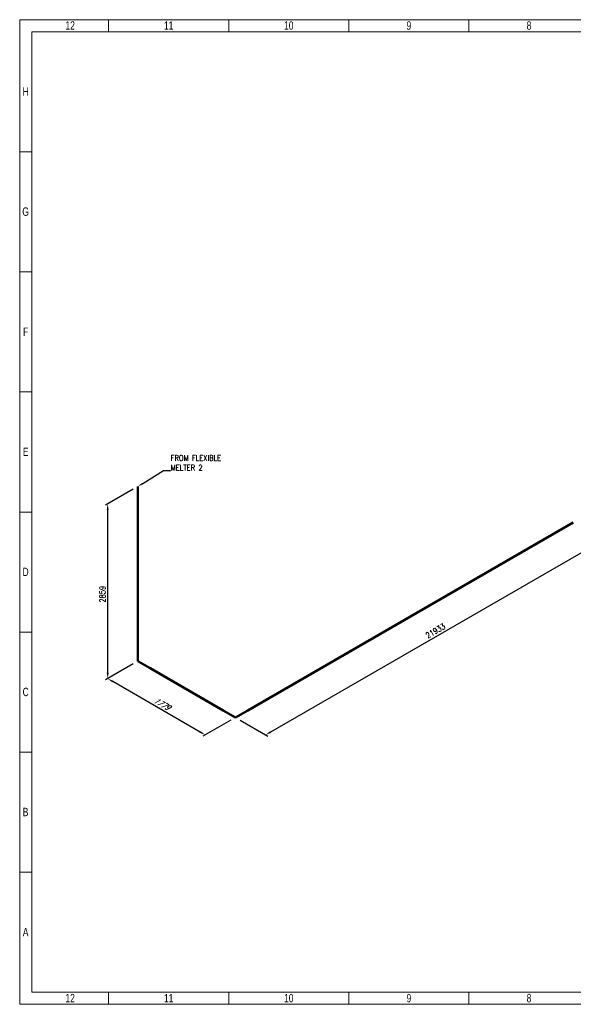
# Model space of a CAD drawing. Header units: millimetres. Extents: x 0 to 594, y 0 to 424.
# Tile 1 of 14: x 0 to 238, y 0 to 424. Entities that reach past the tile are written whole.
import ezdxf
from ezdxf import colors
from ezdxf.entities.mleader import LeaderData, LeaderLine
from ezdxf.math import Vec2, Vec3

# ---------------------------------------------------------------- set-up
doc = ezdxf.new("R2010")
doc.units = ezdxf.units.MM
doc.header["$LTSCALE"] = 0.25
doc.layers.add('Annotation', color=7, linetype='Continuous')
doc.layers.add('Dimension', color=1, linetype='Continuous')
doc.layers.add('Pipe Small Bore', color=30, linetype='Continuous', lineweight=50)
doc.styles.add('AdskIsoAnnotation', font='romans.shx', dxfattribs={"width": 0.8, "height": 1})
doc.styles.add('AdskIsoMetric', font='romans.shx', dxfattribs={"width": 0.8, "height": 2.5})
doc.styles.add('AdskIsoMetric-30', font='romans.shx', dxfattribs={"width": 0.8, "height": 2.5})
doc.styles.add('AdskIsoMetric30', font='romans.shx', dxfattribs={"width": 0.8, "oblique": 30, "height": 2.5})
doc.styles.add('SLDTEXTSTYLE3', font='TXT', dxfattribs={"width": 0.75})
doc.styles.get("Standard").update_dxf_attribs({"font": 'arial.ttf'})
doc.dimstyles.new('AdskIsoMetric', dxfattribs={"dimtxt": 2.5, "dimasz": 2.5, "dimexe": 1, "dimexo": 2, "dimgap": 0.8, "dimtad": 1, "dimdec": 0, "dimrnd": 1, "dimzin": 0, "dimdsep": 46, "dimtxsty": 'AdskIsoMetric', "dimcen": 0, "dimclrt": 7, "dimadec": 0, "dimazin": 0, "dimtfac": 1, "dimtdec": 0, "dimtmove": 1, "dimatfit": 3, "dimfxl": 1, "dimtfill": 1, "dimfrac": 2, "dimtolj": 1, "dimtzin": 0, "dimarcsym": 0})

# ---------------------------------------------------------------- blocks, each defined once
blk = doc.blocks.new('*D21')
at = {"layer": 'Defpoints', "color": 0, "transparency": 16777216}
for p in [(243.77, 210.68), (92.91, 123.58), (105.9, 116.08)]:
    blk.add_point(p, dxfattribs=at)
at = {"layer": 'Dimension', "color": 0, "lineweight": -2, "transparency": 16777216}
for p, q in [((245.77, 209.53), (257.76, 202.61)), ((254.6, 201.93), (108.07, 117.33)), ((94.91, 122.43), (106.9, 115.51))]:
    blk.add_line(p, q, dxfattribs=at)
at = {"layer": 'Dimension', "color": 0, "transparency": 16777216}
for points in [[(254.39, 202.29), (254.81, 201.57), (256.76, 203.18)], [(107.86, 117.69), (108.28, 116.97), (105.9, 116.08)]]:
    blk.add_solid(points, dxfattribs=at)
at = {"layer": 'Dimension', "color": 7, "transparency": 16777216, "insert": (179.09, 160.93), "char_height": 2.5, "attachment_point": 5, "rotation": 30, "style": 'AdskIsoMetric-30', "bg_fill": 3, "box_fill_scale": 1.1, "bg_fill_color": 256, "bg_fill_true_color": 13158600, "bg_fill_transparency": 0}
blk.add_mtext('\\A1;21933', dxfattribs=at)
blk = doc.blocks.new('*D22')
at = {"layer": 'Defpoints', "color": 0, "transparency": 16777216}
for p in [(50.9, 147.84), (37.91, 140.34), (92.91, 123.58)]:
    blk.add_point(p, dxfattribs=at)
at = {"layer": 'Dimension', "color": 0, "lineweight": -2, "transparency": 16777216}
for p, q in [((48.9, 146.69), (36.91, 139.76)), ((77.76, 117.33), (40.07, 139.09)), ((90.91, 122.43), (78.92, 115.51))]:
    blk.add_line(p, q, dxfattribs=at)
at = {"layer": 'Dimension', "color": 0, "transparency": 16777216}
for points in [[(40.28, 139.45), (39.86, 138.73), (37.91, 140.34)], [(77.97, 117.69), (77.55, 116.97), (79.92, 116.08)]]:
    blk.add_solid(points, dxfattribs=at)
at = {"layer": 'Dimension', "color": 7, "transparency": 16777216, "insert": (61.16, 129.51), "char_height": 2.5, "attachment_point": 5, "rotation": 330, "style": 'AdskIsoMetric30', "bg_fill": 3, "box_fill_scale": 1.1, "bg_fill_color": 256, "bg_fill_true_color": 13158600, "bg_fill_transparency": 0}
blk.add_mtext('\\A1;1779', dxfattribs=at)
blk = doc.blocks.new('*D23')
at = {"layer": 'Defpoints', "color": 0, "transparency": 16777216}
for p in [(50.9, 223.16), (37.91, 215.66), (50.9, 147.84)]:
    blk.add_point(p, dxfattribs=at)
at = {"layer": 'Dimension', "color": 0, "lineweight": -2, "transparency": 16777216}
for p, q in [((48.9, 222), (36.91, 215.08)), ((37.91, 142.84), (37.91, 213.16)), ((48.9, 146.69), (36.91, 139.76))]:
    blk.add_line(p, q, dxfattribs=at)
at = {"layer": 'Dimension', "color": 0, "transparency": 16777216}
for points in [[(37.49, 213.16), (38.32, 213.16), (37.91, 215.66)], [(37.49, 142.84), (38.32, 142.84), (37.91, 140.34)]]:
    blk.add_solid(points, dxfattribs=at)
at = {"layer": 'Dimension', "color": 7, "transparency": 16777216, "insert": (35.67, 176.71), "char_height": 2.5, "attachment_point": 5, "rotation": 90, "style": 'AdskIsoMetric-30', "bg_fill": 3, "box_fill_scale": 1.1, "bg_fill_color": 256, "bg_fill_true_color": 13158600, "bg_fill_transparency": 0}
blk.add_mtext('\\A1;2859', dxfattribs=at)
blk = doc.blocks.new('Elbow-1-Iso2DSkew90')
at = {"color": 0, "linetype": 'ByBlock', "lineweight": -2, "extrusion": (4.19629e-11, -0.816497, -0.57735)}
for p, q in [((0, 0), (-5.3, 3.06)), ((5.3, 3.06), (0, 0)), ((0, 0), (0, 0))]:
    blk.add_line(p, q, dxfattribs=at)
blk = doc.blocks.new('Elbow-2-Iso2DSkew90')
at = {"color": 0, "linetype": 'ByBlock', "lineweight": -2, "extrusion": (0.707107, 0.408248, -0.57735)}
for p, q in [((0, 0), (0, 6.12)), ((0, 0), (0, 0)), ((5.3, -3.06), (0, 0))]:
    blk.add_line(p, q, dxfattribs=at)
blk = doc.blocks.new('cajetin')
at = {"color": 7, "linetype": 'Continuous', "lineweight": 18}
for p, q in [((0, 0), (0, 615)), ((0, 615), (861, 615)), ((55.5, 607.5), (55.5, 615)), ((130.5, 607.5), (130.5, 615)), ((205.5, 607.5), (205.5, 615)), ((280.5, 607.5), (280.5, 615)), ((7.5, 7.5), (7.5, 607.5)), ((7.5, 607.5), (853.5, 607.5)), ((7.5, 532.5), (0, 532.5)), ((7.5, 457.5), (0, 457.5)), ((7.5, 382.5), (0, 382.5)), ((7.5, 307.5), (0, 307.5)), ((7.5, 307.5), (7.5, 307.5)), ((7.5, 232.5), (0, 232.5)), ((7.5, 157.5), (0, 157.5)), ((7.5, 82.5), (0, 82.5)), ((853.5, 7.5), (7.5, 7.5)), ((55.5, 7.5), (55.5, 0)), ((130.5, 7.5), (130.5, 0)), ((205.5, 7.5), (205.5, 0)), ((280.5, 7.5), (280.5, 0)), ((861, 0), (0, 0))]:
    blk.add_line(p, q, dxfattribs=at)
at = {"color": 7, "linetype": 'Continuous', "lineweight": 0, "char_height": 5.25, "attachment_point": 2, "style": 'SLDTEXTSTYLE3'}
for s, insert in [('12', (31.51, 613.99)), ('11', (93.01, 613.99)), ('10', (168.01, 613.99)), ('9', (243.01, 613.99)), ('8', (318.01, 613.99)), ('H', (3.75, 572.74)), ('G', (3.68, 497.74)), ('F', (3.71, 422.74)), ('E', (3.74, 347.74)), ('D', (3.68, 272.74)), ('C', (3.73, 197.74)), ('B', (3.69, 122.74)), ('A', (3.7, 47.74)), ('12', (31.51, 6.49)), ('11', (93.01, 6.49)), ('10', (168.01, 6.49)), ('9', (243.01, 6.49)), ('8', (318.01, 6.49))]:
    blk.add_mtext(s, dxfattribs=dict(at, insert=insert))

msp = doc.modelspace()

# ---------------------------------------------------------------- dimensions: what is measured, and where the dimension line sits
at = {"layer": 'Dimension'}
dim = msp.add_linear_dim(base=(105.9044, 116.084), p1=(243.774, 210.6831), p2=(92.914, 123.584), angle=210, text='21933', dimstyle='AdskIsoMetric', override={"dimtad": 0, "dimlfac": 125.906894, "dimtxsty": 'AdskIsoMetric-30', "dimse1": 0, "dimse2": 0, "dimsd1": 0, "dimsd2": 0, "dimtmove": 1}, dxfattribs=at)
dim.commit()
dim.dimension.update_dxf_attribs({"geometry": '*D21', "text_midpoint": (179.0945, 160.9267), "dimtype": 160})

# ---------------------------------------------------------------- leaders
at = {"layer": 'Annotation'}
ml = msp.add_multileader_mtext('Standard', dxfattribs=at)
ml.set_content('')
ml.set_leader_properties()
ml.build(insert=Vec2(0, 0))
ml.multileader.update_dxf_attribs({"dogleg_length": 3.0619, "arrow_head_size": 2.5})
ctx = ml.context
ctx.base_point, ctx.arrow_head_size = Vec3(58.9381, 230), 2.5
notes = []
notes.append((ctx, [(0, (1, 1, 0), (62, 230), (1, 0), 3.0619, [(0, [(50.8986, 223.1551)], 0, [])])]))
ctx.mtext, ml.multileader.dxf.content_type = None, 0
for ctx, leaders in notes:
    for number, flags, end, landing, length, lines in leaders:
        leader = LeaderData()
        leader.index, (leader.has_last_leader_line, leader.has_dogleg_vector, leader.attachment_direction) = number, flags
        leader.last_leader_point, leader.dogleg_vector, leader.dogleg_length = Vec3(end), Vec3(landing), length
        for number, points, colour, breaks in lines:
            line = LeaderLine()
            line.index, line.vertices, line.color, line.breaks = number, Vec3.list(points), colors.encode_raw_color(colour), breaks
            leader.lines.append(line)
        ctx.leaders.append(leader)

# ---------------------------------------------------------------- next in the draw order: linework, layer by layer
at = {"layer": 'Pipe Small Bore'}
msp.add_lwpolyline([(238.4707, 207.6212), (98.2173, 126.6459)], dxfattribs=at)

# ---------------------------------------------------------------- next in the draw order: texts
at = {"layer": 'Annotation', "insert": (65.0619, 230), "char_height": 2.5, "attachment_point": 7, "style": 'AdskIsoAnnotation', "bg_fill": 3, "box_fill_scale": 1, "bg_fill_color": 256, "bg_fill_true_color": 13158600, "bg_fill_transparency": 0}
msp.add_mtext('FROM FLEXIBLE\\PMELTER 2', dxfattribs=at)

# ---------------------------------------------------------------- next in the draw order: dimensions: what is measured, and where the dimension line sits
at = {"layer": 'Dimension'}
dim = msp.add_linear_dim(base=(37.9082, 140.3417), p1=(92.914, 123.584), p2=(50.8986, 147.8417), angle=150, text='1779', dimstyle='AdskIsoMetric', override={"dimtad": 0, "dimlfac": 36.668541, "dimtxsty": 'AdskIsoMetric30', "dimse1": 0, "dimse2": 0, "dimsd1": 0, "dimsd2": 0, "dimtmove": 1}, dxfattribs=at)
dim.commit()
dim.dimension.update_dxf_attribs({"geometry": '*D22', "text_midpoint": (61.1558, 129.506), "dimtype": 160})

# ---------------------------------------------------------------- next in the draw order: linework, layer by layer
at = {"layer": 'Pipe Small Bore'}
msp.add_lwpolyline([(87.6107, 126.6459), (56.2019, 144.7798)], dxfattribs=at)

# ---------------------------------------------------------------- next in the draw order: block references
msp.add_blockref('Elbow-1-Iso2DSkew90', (92.914, 123.584), dxfattribs=at)

# ---------------------------------------------------------------- next in the draw order: dimensions: what is measured, and where the dimension line sits
at = {"layer": 'Dimension'}
dim = msp.add_linear_dim(base=(37.9082, 215.6551), p1=(50.8986, 147.8417), p2=(50.8986, 223.1551), angle=90, text='2859', dimstyle='AdskIsoMetric', override={"dimtad": 0, "dimlfac": 37.959735, "dimtxsty": 'AdskIsoMetric-30', "dimse1": 0, "dimse2": 0, "dimsd1": 0, "dimsd2": 0, "dimtmove": 1}, dxfattribs=at)
dim.commit()
dim.dimension.update_dxf_attribs({"geometry": '*D23', "text_midpoint": (35.6683, 176.7052), "dimtype": 160})

# ---------------------------------------------------------------- next in the draw order: linework, layer by layer
at = {"layer": 'Pipe Small Bore'}
msp.add_lwpolyline([(50.8986, 153.9654), (50.8986, 223.1551)], dxfattribs=at)

# ---------------------------------------------------------------- next in the draw order: block references
at = {"xscale": 0.689895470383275, "yscale": 0.689895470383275, "zscale": 0.689895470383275}
msp.add_blockref('cajetin', (0, 0), dxfattribs=at)
at = {"layer": 'Pipe Small Bore'}
msp.add_blockref('Elbow-2-Iso2DSkew90', (50.8986, 147.8417), dxfattribs=at)

doc.saveas('drawing.dxf')
